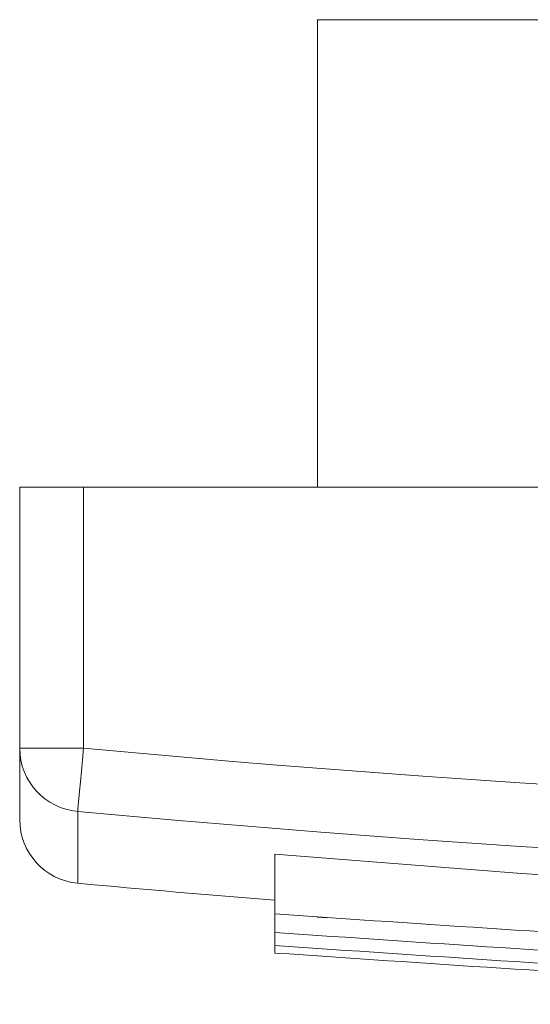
# Model space of a CAD drawing. Header units: millimetres. Extents: x 45 to 362, y 43 to 277.
# Tile 1 of 5: x 132 to 156, y 43 to 90. Entities that reach past the tile are written whole.
import ezdxf

# ---------------------------------------------------------------- set-up
doc = ezdxf.new("R2010")
doc.units = ezdxf.units.MM

msp = doc.modelspace()

# ---------------------------------------------------------------- linework, layer by layer
at = {"color": 7, "linetype": 'Continuous', "lineweight": 15}
for p, q in [((146.321, 89.661), (146.321, 67.661)), ((146.321, 89.661), (270.321, 89.661)), ((132.321, 55.376), (132.321, 67.661)), ((132.321, 67.661), (135.321, 67.661)), ((281.321, 67.661), (135.321, 67.661)), ((135.321, 67.661), (135.321, 55.376)), ((132.321, 55.376), (135.321, 55.376)), ((132.321, 52.011), (132.321, 55.376)), ((144.321, 50.391), (144.321, 47.58)), ((144.321, 47.58), (144.321, 46.706)), ((146.3, 47.432), (146.778, 47.397)), ((144.321, 46.706), (144.321, 46.093)), ((144.321, 46.093), (144.321, 45.74))]:
    msp.add_line(p, q, dxfattribs=at)
at = {"color": 8, "linetype": 'Continuous', "lineweight": 15}
msp.add_line((135.046, 52.401), (135.046, 49.024), dxfattribs=at)
at = {"color": 7, "linetype": 'Continuous', "lineweight": 15, "flags": 128}
for points in [[(135.321, 55.376), (135.27, 54.827), (135.221, 54.296), (135.176, 53.803), (135.135, 53.362), (135.101, 52.991), (135.074, 52.701), (135.056, 52.502), (135.046, 52.401)], [(272.321, 50.391), (260.728, 49.476), (249.109, 48.743), (237.47, 48.194), (225.816, 47.827), (214.154, 47.644), (202.489, 47.644), (190.826, 47.827), (179.173, 48.194), (167.533, 48.743), (155.914, 49.476), (144.321, 50.391)]]:
    msp.add_lwpolyline(points, dxfattribs=at)
at = {"color": 7, "linetype": 'Continuous', "lineweight": 15}
for centre, radius, start, end in [((135.313, 55.381), 2.992, 180.1072, 264.88), ((208.321, 845.661), 793.65, 264.722468, 275.277532), ((208.321, 845.661), 796.637, 264.722468, 275.277532), ((135.321, 52.011), 3, 180, 264.7447), ((208.321, 845.661), 800, 264.744715, 265.411434)]:
    msp.add_arc(centre, radius, start, end, dxfattribs=at)
for points, knots in [([(272.321, 47.58), (265.228, 47.094), (251.045, 46.122), (229.694, 45.346), (208.321, 45.067), (186.948, 45.346), (165.597, 46.122), (151.415, 47.094), (144.321, 47.58)], [0, 0, 0, 0, 0.166705, 0.333301, 0.5, 0.666701, 0.833297, 1, 1, 1, 1]), ([(272.321, 46.706), (265.241, 46.221), (251.072, 45.251), (229.721, 44.477), (208.321, 44.2), (186.921, 44.477), (165.57, 45.251), (151.401, 46.221), (144.321, 46.706)], [0, 0, 0, 0, 0.166391, 0.332987, 0.5, 0.667017, 0.833613, 1, 1, 1, 1]), ([(272.321, 46.093), (265.241, 45.608), (251.072, 44.637), (229.721, 43.864), (208.321, 43.586), (186.921, 43.864), (165.57, 44.638), (151.401, 45.608), (144.321, 46.093)], [0, 0, 0, 0, 0.166391, 0.332987, 0.5, 0.667017, 0.833613, 1, 1, 1, 1]), ([(272.321, 45.74), (265.241, 45.255), (251.072, 44.285), (229.721, 43.511), (208.321, 43.234), (186.921, 43.511), (165.57, 44.285), (151.401, 45.255), (144.321, 45.74)], [0, 0, 0, 0, 0.166391, 0.332987, 0.5, 0.667017, 0.833613, 1, 1, 1, 1])]:
    msp.add_open_spline(points, degree=3, knots=knots, dxfattribs=at)

doc.saveas('drawing.dxf')
